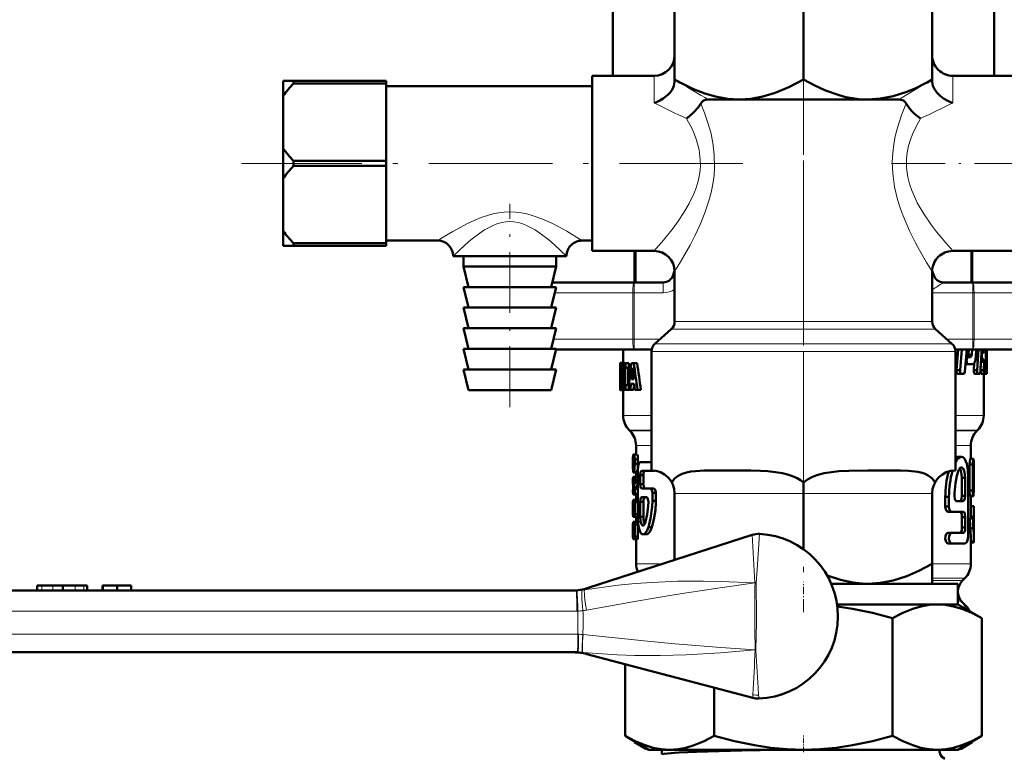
# Model space of a CAD drawing. Extents: x -1351 to 1763, y -1300 to 612.
# Tile 7 of 79: x -781 to -686, y -113 to -42. Entities that reach past the tile are written whole.
import ezdxf

# ---------------------------------------------------------------- set-up
doc = ezdxf.new("R2010")
doc.units = 0
doc.linetypes.add('DASHDOT', pattern=[18.5, 12, -3, 0.5, -3])

msp = doc.modelspace()

# ---------------------------------------------------------------- linework, layer by layer
at = {"color": 7, "linetype": 'DASHDOT', "lineweight": 18}
for p, q in [((-705.132, -86.205), (-705.132, 471.765)), ((-705.132, -43.141), (-705.132, -99.522)), ((-711.001, -55.973), (-759.69, -55.973))]:
    msp.add_line(p, q, dxfattribs=at)
at = {"color": 7, "lineweight": 50}
for p, q in [((-723.632, -47.473), (-723.632, -40.126)), ((-717.632, -39.707), (-717.632, -47.844)), ((-705.132, -39.707), (-705.132, -47.839)), ((-692.632, -39.707), (-692.632, -47.844)), ((-686.632, -47.473), (-686.632, -40.126)), ((-725.632, -47.473), (-725.632, -64.473)), ((-725.632, -47.473), (-719.632, -47.473)), ((-690.632, -47.473), (-684.632, -47.473)), ((-755.632, -47.973), (-755.632, -49.428)), ((-755.632, -47.973), (-754.632, -47.973)), ((-754.632, -47.973), (-754.632, -48.217)), ((-745.632, -47.973), (-754.632, -47.973)), ((-745.632, -48.217), (-754.632, -48.217)), ((-745.632, -47.973), (-745.632, -48.217)), ((-745.632, -55.729), (-745.632, -48.217)), ((-725.632, -48.473), (-745.632, -48.473)), ((-717.632, -47.844), (-717.632, -48.074)), ((-692.632, -47.844), (-692.632, -48.074)), ((-755.632, -54.518), (-755.632, -49.428)), ((-711.382, -49.773), (-714.392, -49.773)), ((-699.139, -49.773), (-711.382, -49.773)), ((-698.882, -49.773), (-699.139, -49.773)), ((-699.137, -49.77), (-698.882, -49.773)), ((-695.871, -49.773), (-698.882, -49.773)), ((-755.632, -54.518), (-755.632, -57.428)), ((-754.632, -55.729), (-754.632, -56.217)), ((-745.632, -55.729), (-754.632, -55.729)), ((-745.632, -56.217), (-754.632, -56.217)), ((-745.632, -55.729), (-745.632, -56.217)), ((-745.632, -63.729), (-745.632, -56.217)), ((-755.632, -62.518), (-755.632, -57.428)), ((-755.632, -62.518), (-755.632, -63.973)), ((-755.632, -63.973), (-754.632, -63.973)), ((-754.632, -63.729), (-754.632, -63.973)), ((-745.632, -63.729), (-754.632, -63.729)), ((-745.632, -63.973), (-754.632, -63.973)), ((-740.632, -63.473), (-745.632, -63.473)), ((-745.632, -63.729), (-745.632, -63.973)), ((-725.632, -63.473), (-726.632, -63.473)), ((-733.632, -64.973), (-739.132, -64.973)), ((-738.132, -64.973), (-738.132, -65.973)), ((-728.132, -64.973), (-733.632, -64.973)), ((-729.132, -64.973), (-729.132, -65.973)), ((-725.632, -64.473), (-719.632, -64.473)), ((-721.527, -67.523), (-721.527, -64.473)), ((-690.632, -64.473), (-684.632, -64.473)), ((-688.736, -67.523), (-688.736, -64.473)), ((-729.132, -65.973), (-738.132, -65.973)), ((-737.632, -67.973), (-738.132, -65.973)), ((-729.632, -67.973), (-729.132, -65.973)), ((-717.632, -71.324), (-717.632, -66.473)), ((-692.632, -71.324), (-692.632, -66.473)), ((-729.519, -67.523), (-721.565, -67.523)), ((-718.733, -67.523), (-721.565, -67.523)), ((-688.698, -67.523), (-691.53, -67.523)), ((-674.632, -67.523), (-688.698, -67.523)), ((-729.132, -67.973), (-738.132, -67.973)), ((-737.632, -69.973), (-738.132, -67.973)), ((-729.632, -69.973), (-729.132, -67.973)), ((-729.132, -69.973), (-738.132, -69.973)), ((-737.632, -71.973), (-738.132, -69.973)), ((-729.632, -71.973), (-729.132, -69.973)), ((-729.132, -71.973), (-738.132, -71.973)), ((-737.632, -73.973), (-738.132, -71.973)), ((-729.632, -73.973), (-729.132, -71.973)), ((-717.967, -72.072), (-719.546, -73.475)), ((-692.296, -72.072), (-690.717, -73.475)), ((-729.132, -73.973), (-738.132, -73.973)), ((-737.632, -75.973), (-738.132, -73.973)), ((-729.632, -75.973), (-729.132, -73.973)), ((-729.144, -74.023), (-721.565, -74.023)), ((-722.632, -74.023), (-722.632, -75.321)), ((-719.862, -74.023), (-721.565, -74.023)), ((-719.882, -85.773), (-719.882, -74.222)), ((-688.698, -74.023), (-690.402, -74.023)), ((-690.382, -85.773), (-690.382, -74.222)), ((-690.095, -74.023), (-690.275, -76.052)), ((-689.747, -74.023), (-689.923, -76.052)), ((-689.466, -76.174), (-689.284, -74.023)), ((-689.08, -74.023), (-689.122, -74.543)), ((-689.122, -74.543), (-688.795, -74.543)), ((-688.754, -74.023), (-688.795, -74.543)), ((-674.632, -74.023), (-688.698, -74.023)), ((-688.405, -74.773), (-688.352, -74.023)), ((-688.147, -74.023), (-688.281, -76.052)), ((-687.857, -74.527), (-687.802, -74.527)), ((-687.846, -74.314), (-687.744, -74.314)), ((-687.842, -74.247), (-687.565, -74.247)), ((-687.834, -74.082), (-687.548, -74.082)), ((-687.802, -74.527), (-687.809, -74.667)), ((-687.744, -74.314), (-687.596, -74.314)), ((-687.546, -74.023), (-687.548, -74.082)), ((-687.427, -74.603), (-687.411, -74.428)), ((-687.399, -74.137), (-687.396, -74.023)), ((-687.332, -74.023), (-687.332, -76.262)), ((-722.927, -75.346), (-722.931, -75.42)), ((-722.931, -75.42), (-722.931, -75.958)), ((-722.931, -75.42), (-722.884, -75.42)), ((-722.927, -75.346), (-722.864, -75.346)), ((-722.916, -75.321), (-722.836, -75.321)), ((-722.837, -75.321), (-722.535, -75.321)), ((-722.798, -75.346), (-722.496, -75.346)), ((-722.762, -75.42), (-722.762, -75.958)), ((-722.762, -75.42), (-722.602, -75.42)), ((-722.602, -75.369), (-722.389, -75.369)), ((-722.602, -75.815), (-722.602, -75.369)), ((-722.496, -75.346), (-722.481, -75.369)), ((-722.389, -75.369), (-722.079, -75.369)), ((-722.389, -75.369), (-722.389, -75.815)), ((-722.079, -75.369), (-722.079, -75.815)), ((-721.834, -75.369), (-721.593, -75.369)), ((-721.268, -75.369), (-721.593, -75.369)), ((-689.406, -75.464), (-689.187, -75.464)), ((-689.377, -75.13), (-689.286, -75.13)), ((-689.365, -74.99), (-689.274, -74.99)), ((-689.347, -74.775), (-689.176, -74.775)), ((-689.274, -74.99), (-689.286, -75.13)), ((-689.161, -74.708), (-689.229, -74.775)), ((-689.187, -75.464), (-688.697, -75.464)), ((-689.176, -74.775), (-688.9, -74.775)), ((-689.161, -74.708), (-688.833, -74.708)), ((-688.833, -74.708), (-688.9, -74.775)), ((-688.549, -75.345), (-688.598, -76.052)), ((-687.895, -75.233), (-687.928, -76.052)), ((-687.895, -75.216), (-687.895, -75.233)), ((-687.895, -75.233), (-687.591, -75.233)), ((-687.887, -75.07), (-687.596, -75.07)), ((-687.883, -75.003), (-687.751, -75.003)), ((-687.865, -74.667), (-687.809, -74.667)), ((-687.751, -75.003), (-687.624, -75.003)), ((-687.624, -75.003), (-687.596, -75.07)), ((-687.591, -75.233), (-687.624, -76.052)), ((-687.446, -76.174), (-687.421, -75.175)), ((-687.421, -74.884), (-687.429, -74.724)), ((-729.132, -75.973), (-738.132, -75.973)), ((-737.632, -77.973), (-738.132, -75.973)), ((-729.632, -77.973), (-729.132, -75.973)), ((-722.931, -75.958), (-722.91, -75.958)), ((-722.92, -76.435), (-722.928, -76.573)), ((-722.911, -76.344), (-722.92, -76.435)), ((-722.92, -76.435), (-722.907, -76.435)), ((-722.909, -76.32), (-722.911, -76.344)), ((-722.87, -75.933), (-722.873, -76.04)), ((-722.873, -76.04), (-722.87, -76.157)), ((-722.873, -76.04), (-722.572, -76.04)), ((-722.863, -75.852), (-722.87, -75.933)), ((-722.87, -75.933), (-722.767, -75.933)), ((-722.87, -76.157), (-722.862, -76.254)), ((-722.87, -76.157), (-722.569, -76.157)), ((-722.863, -75.852), (-722.789, -75.852)), ((-722.862, -76.254), (-722.848, -76.344)), ((-722.862, -76.254), (-722.561, -76.254)), ((-722.851, -75.799), (-722.812, -75.799)), ((-722.848, -76.344), (-722.828, -76.435)), ((-722.848, -76.344), (-722.561, -76.344)), ((-722.828, -76.435), (-722.797, -76.573)), ((-722.828, -76.435), (-722.561, -76.435)), ((-722.78, -75.88), (-722.8, -75.823)), ((-722.762, -75.958), (-722.78, -75.88)), ((-722.762, -75.958), (-722.561, -75.958)), ((-722.602, -75.815), (-722.561, -75.815)), ((-722.57, -75.958), (-722.572, -76.04)), ((-722.572, -76.04), (-722.569, -76.157)), ((-722.569, -76.157), (-722.561, -76.254)), ((-722.561, -77.5), (-722.561, -75.815)), ((-722.439, -75.815), (-722.439, -77.5)), ((-722.439, -75.815), (-722.389, -75.815)), ((-722.389, -75.815), (-722.079, -75.815)), ((-722.13, -75.815), (-722.13, -77.5)), ((-721.836, -76.929), (-721.74, -76.054)), ((-721.74, -76.054), (-721.705, -76.054)), ((-721.724, -75.829), (-721.719, -75.829)), ((-721.704, -76.061), (-721.605, -76.929)), ((-690.275, -76.052), (-689.923, -76.052)), ((-690.171, -76.387), (-689.821, -76.387)), ((-689.821, -76.387), (-689.567, -76.387)), ((-688.598, -76.052), (-688.281, -76.052)), ((-688.518, -76.387), (-688.202, -76.387)), ((-688.202, -76.387), (-688.017, -76.387)), ((-687.928, -76.052), (-687.623, -76.052)), ((-687.881, -76.387), (-687.577, -76.387)), ((-687.632, -76.387), (-687.632, -80.445)), ((-687.577, -76.387), (-687.478, -76.387)), ((-687.478, -76.387), (-687.355, -76.387)), ((-687.442, -76.052), (-687.371, -76.052)), ((-687.355, -76.387), (-687.333, -76.387)), ((-687.333, -76.387), (-687.332, -76.262)), ((-722.931, -76.738), (-722.932, -76.948)), ((-722.932, -76.948), (-722.932, -77.223)), ((-722.932, -76.948), (-722.852, -76.948)), ((-722.932, -77.223), (-722.931, -77.586)), ((-722.932, -77.223), (-722.822, -77.223)), ((-722.927, -76.573), (-722.931, -76.738)), ((-722.931, -76.738), (-722.888, -76.738)), ((-722.927, -76.573), (-722.902, -76.573)), ((-722.91, -77.85), (-722.91, -77.274)), ((-722.91, -77.274), (-722.822, -77.274)), ((-722.855, -76.933), (-722.874, -76.837)), ((-722.838, -77.03), (-722.855, -76.933)), ((-722.826, -77.14), (-722.839, -77.03)), ((-722.833, -77.461), (-722.824, -77.379)), ((-722.825, -77.379), (-722.822, -77.275)), ((-722.797, -76.573), (-722.561, -76.573)), ((-722.771, -76.738), (-722.561, -76.738)), ((-722.753, -76.948), (-722.561, -76.948)), ((-722.747, -77.223), (-722.561, -77.223)), ((-721.877, -77.375), (-721.935, -77.947)), ((-721.877, -77.375), (-721.555, -77.375)), ((-721.836, -76.929), (-721.605, -76.929)), ((-721.557, -77.375), (-721.617, -77.947)), ((-721.487, -77.947), (-721.555, -77.375)), ((-729.632, -77.973), (-737.632, -77.973)), ((-722.931, -77.586), (-722.929, -77.824)), ((-722.931, -77.586), (-722.91, -77.586)), ((-722.929, -77.824), (-722.911, -77.824)), ((-722.921, -77.955), (-722.904, -77.994)), ((-722.921, -77.955), (-722.893, -77.955)), ((-722.904, -77.994), (-722.632, -77.994)), ((-722.891, -77.47), (-722.835, -77.47)), ((-722.861, -77.994), (-722.56, -77.994)), ((-722.824, -77.955), (-722.522, -77.955)), ((-722.786, -77.824), (-722.602, -77.824)), ((-722.758, -77.586), (-722.602, -77.586)), ((-722.632, -77.994), (-722.632, -80.445)), ((-722.602, -77.5), (-722.561, -77.5)), ((-722.602, -77.947), (-722.602, -77.5)), ((-722.602, -77.947), (-722.389, -77.947)), ((-722.517, -77.947), (-722.52, -77.955)), ((-722.439, -77.5), (-722.389, -77.5)), ((-722.389, -77.5), (-722.079, -77.5)), ((-722.389, -77.5), (-722.389, -77.947)), ((-722.389, -77.947), (-722.125, -77.947)), ((-722.125, -77.947), (-721.935, -77.947)), ((-722.079, -77.5), (-722.079, -77.511)), ((-721.617, -77.947), (-721.935, -77.947)), ((-721.487, -77.947), (-721.237, -77.947)), ((-720.905, -77.947), (-721.237, -77.947)), ((-721.967, -81.937), (-722.046, -81.859)), ((-688.296, -81.937), (-688.217, -81.859)), ((-721.382, -83.352), (-721.382, -84.237)), ((-688.882, -83.352), (-688.882, -84.658)), ((-721.674, -84.298), (-721.68, -84.543)), ((-721.68, -84.543), (-721.68, -85.474)), ((-721.677, -85.119), (-721.677, -84.727)), ((-721.659, -84.237), (-721.561, -84.237)), ((-721.658, -85.021), (-721.562, -85.021)), ((-721.644, -84.727), (-721.588, -84.727)), ((-721.561, -84.237), (-721.259, -84.237)), ((-721.5, -84.727), (-721.5, -85.119)), ((-721.5, -84.727), (-721.197, -84.727)), ((-721.197, -84.727), (-721.197, -85.119)), ((-720.978, -84.961), (-719.992, -84.961)), ((-719.992, -84.961), (-719.882, -84.961)), ((-719.992, -84.961), (-719.882, -85.037)), ((-690.112, -84.449), (-689.788, -84.449)), ((-688.942, -84.658), (-688.641, -84.658)), ((-721.665, -85.963), (-721.382, -85.963)), ((-721.641, -85.903), (-721.592, -85.903)), ((-721.627, -85.413), (-721.61, -85.413)), ((-721.592, -85.903), (-721.291, -85.903)), ((-721.5, -85.119), (-721.197, -85.119)), ((-721.382, -85.903), (-721.382, -86.392)), ((-721.205, -90.262), (-721.205, -85.816)), ((-720.847, -85.816), (-719.992, -85.816)), ((-719.992, -85.816), (-719.657, -85.816)), ((-719.872, -85.773), (-719.882, -85.773)), ((-712.031, -85.773), (-712.972, -85.773)), ((-698.06, -85.773), (-698.232, -85.773)), ((-697.291, -85.773), (-698.06, -85.773)), ((-690.382, -85.773), (-690.392, -85.773)), ((-688.995, -85.203), (-688.995, -87.733)), ((-688.995, -85.203), (-688.693, -85.203)), ((-688.693, -85.203), (-688.693, -87.733)), ((-688.582, -85.404), (-688.582, -86.633)), ((-721.68, -86.698), (-721.68, -86.809)), ((-721.68, -86.809), (-721.677, -87.015)), ((-721.669, -86.392), (-721.532, -86.392)), ((-721.669, -86.882), (-721.632, -86.882)), ((-721.629, -87.063), (-721.633, -86.882)), ((-721.532, -86.392), (-721.229, -86.392)), ((-721.515, -86.954), (-721.212, -86.954)), ((-721.5, -86.637), (-721.5, -86.748)), ((-721.5, -86.637), (-721.197, -86.637)), ((-721.5, -86.748), (-721.197, -86.748)), ((-721.229, -86.392), (-721.206, -86.471)), ((-721.206, -86.914), (-721.212, -86.954)), ((-720.978, -86.244), (-720.978, -87.099)), ((-720.978, -86.244), (-720.664, -86.244)), ((-720.664, -86.244), (-720.664, -87.099)), ((-705.132, -86.94), (-705.132, -88.013)), ((-689.757, -86.501), (-689.44, -86.501)), ((-689.757, -88.246), (-689.757, -86.501)), ((-689.44, -88.246), (-689.44, -86.501)), ((-689.132, -91.837), (-689.132, -86.501)), ((-688.605, -87.733), (-688.605, -86.112)), ((-721.677, -87.015), (-721.625, -87.015)), ((-721.677, -87.813), (-721.677, -87.808)), ((-721.669, -88.058), (-721.677, -87.813)), ((-721.593, -87.387), (-721.292, -87.387)), ((-721.588, -87.568), (-721.532, -87.568)), ((-721.532, -87.568), (-721.229, -87.568)), ((-721.229, -87.568), (-721.206, -87.647)), ((-720.978, -87.099), (-720.664, -87.099)), ((-720.847, -87.526), (-719.992, -87.526)), ((-719.992, -87.526), (-719.657, -87.526)), ((-719.461, -87.87), (-719.457, -87.954)), ((-688.995, -87.733), (-688.693, -87.733)), ((-721.677, -88.854), (-721.669, -88.609)), ((-721.677, -90.029), (-721.677, -88.854)), ((-721.674, -88.119), (-721.374, -88.119)), ((-721.669, -88.058), (-721.532, -88.058)), ((-721.669, -88.609), (-721.638, -88.609)), ((-721.638, -88.609), (-721.337, -88.609)), ((-721.382, -88.609), (-721.608, -88.609)), ((-721.561, -89.686), (-721.561, -88.854)), ((-721.532, -88.058), (-721.229, -88.058)), ((-721.229, -88.609), (-721.532, -88.609)), ((-721.5, -88.854), (-721.5, -90.029)), ((-721.5, -88.854), (-721.197, -88.854)), ((-721.382, -88.058), (-721.382, -88.609)), ((-721.206, -87.979), (-721.229, -88.058)), ((-720.969, -90.262), (-720.969, -88.809)), ((-720.969, -88.809), (-720.655, -88.809)), ((-720.84, -88.381), (-720.358, -88.381)), ((-720.655, -90.262), (-720.655, -88.809)), ((-719.797, -87.954), (-719.797, -88.723)), ((-719.797, -87.954), (-719.457, -87.954)), ((-719.797, -88.723), (-719.457, -88.723)), ((-719.457, -88.723), (-719.459, -88.896)), ((-719.457, -87.954), (-719.457, -88.723)), ((-717.632, -94.463), (-717.632, -88.013)), ((-705.132, -93.413), (-705.132, -88.013)), ((-692.632, -94.839), (-692.632, -88.013)), ((-691.359, -88.348), (-691.359, -89.272)), ((-691.359, -88.348), (-691.006, -88.348)), ((-691.006, -88.348), (-691.006, -89.272)), ((-690.251, -88.759), (-689.61, -88.759)), ((-689.757, -88.246), (-689.44, -88.246)), ((-688.942, -88.265), (-688.64, -88.265)), ((-688.882, -88.265), (-688.882, -89.248)), ((-721.677, -89.252), (-721.677, -89.264)), ((-721.659, -89.196), (-721.659, -90.029)), ((-721.659, -89.196), (-721.64, -89.196)), ((-721.653, -89.099), (-721.65, -89.099)), ((-721.638, -90.029), (-721.638, -89.294)), ((-721.597, -89.099), (-721.597, -89.686)), ((-721.597, -89.099), (-721.562, -89.099)), ((-721.597, -89.686), (-721.587, -89.784)), ((-721.597, -89.686), (-721.561, -89.686)), ((-721.588, -89.784), (-721.572, -89.784)), ((-721.572, -89.784), (-721.561, -89.686)), ((-691.359, -89.272), (-691.006, -89.272)), ((-691.089, -89.785), (-690.743, -89.785)), ((-690.743, -89.785), (-689.601, -89.785)), ((-688.884, -89.248), (-688.584, -89.248)), ((-688.584, -89.248), (-688.582, -89.248)), ((-688.582, -89.248), (-688.582, -90.275)), ((-721.674, -90.764), (-721.68, -91.009)), ((-721.677, -91.009), (-721.669, -90.764)), ((-721.369, -90.274), (-721.67, -90.274)), ((-721.669, -90.764), (-721.532, -90.764)), ((-721.659, -90.029), (-721.638, -90.029)), ((-721.649, -90.274), (-721.619, -90.274)), ((-721.619, -90.274), (-721.532, -90.274)), ((-721.532, -90.274), (-721.229, -90.274)), ((-721.532, -90.764), (-721.229, -90.764)), ((-721.5, -90.029), (-721.197, -90.029)), ((-721.382, -90.274), (-721.382, -90.764)), ((-721.206, -90.195), (-721.229, -90.274)), ((-720.969, -90.262), (-720.655, -90.262)), ((-689.745, -90.298), (-689.745, -91.324)), ((-689.745, -90.298), (-689.429, -90.298)), ((-689.429, -90.298), (-689.429, -91.324)), ((-688.941, -90.409), (-688.64, -90.409)), ((-688.884, -90.275), (-688.584, -90.275)), ((-688.882, -90.275), (-688.882, -90.409)), ((-688.62, -90.481), (-688.585, -90.481)), ((-688.582, -90.275), (-688.585, -90.481)), ((-688.585, -90.481), (-688.585, -90.953)), ((-688.582, -90.275), (-688.584, -90.275)), ((-721.68, -91.009), (-721.68, -92.185)), ((-721.677, -92.185), (-721.677, -91.009)), ((-721.659, -91.695), (-721.659, -91.499)), ((-721.659, -91.499), (-721.561, -91.499)), ((-721.659, -91.695), (-721.561, -91.695)), ((-721.644, -91.254), (-721.588, -91.254)), ((-721.561, -91.499), (-721.561, -91.695)), ((-721.5, -91.009), (-721.5, -92.185)), ((-721.5, -91.009), (-721.197, -91.009)), ((-721.197, -91.009), (-721.197, -92.185)), ((-720.178, -91.288), (-719.847, -91.288)), ((-719.804, -91.148), (-719.847, -91.288)), ((-689.745, -91.324), (-689.429, -91.324)), ((-688.964, -91.371), (-688.663, -91.371)), ((-688.582, -91.145), (-688.582, -92.337)), ((-710.104, -92.027), (-726.031, -97.18)), ((-721.68, -92.185), (-721.674, -92.429)), ((-721.669, -92.429), (-721.677, -92.185)), ((-721.669, -92.429), (-721.532, -92.429)), ((-721.644, -91.94), (-721.588, -91.94)), ((-721.532, -92.429), (-721.229, -92.429)), ((-721.5, -92.185), (-721.197, -92.185)), ((-721.382, -92.429), (-721.382, -94.823)), ((-720.385, -91.972), (-720.704, -91.972)), ((-691.089, -91.837), (-690.743, -91.837)), ((-690.743, -91.837), (-689.601, -91.837)), ((-688.882, -92.337), (-688.882, -94.823)), ((-688.882, -92.683), (-688.592, -92.683)), ((-691.089, -92.863), (-690.743, -92.863)), ((-690.743, -92.863), (-689.429, -92.863)), ((-688.882, -92.753), (-688.603, -92.753)), ((-692.632, -94.839), (-692.632, -96.773)), ((-689.692, -96.463), (-689.467, -96.238)), ((-782.533, -97.423), (-727.193, -97.423)), ((-779.533, -96.923), (-779.069, -96.923)), ((-779.533, -96.923), (-779.533, -97.423)), ((-779.069, -96.923), (-778.004, -96.923)), ((-778.004, -96.923), (-777.033, -96.923)), ((-777.033, -96.923), (-776.544, -96.923)), ((-777.033, -96.923), (-777.033, -97.423)), ((-776.544, -96.923), (-775.831, -96.923)), ((-775.831, -96.923), (-774.974, -96.923)), ((-774.974, -96.923), (-774.65, -96.923)), ((-774.65, -96.923), (-774.65, -97.423)), ((-774.65, -96.923), (-774.65, -97.423)), ((-773.173, -96.923), (-773.146, -96.923)), ((-773.173, -96.923), (-773.173, -97.423)), ((-773.146, -96.923), (-771.767, -96.923)), ((-773.146, -96.923), (-773.146, -97.423)), ((-771.767, -96.923), (-770.388, -96.923)), ((-771.767, -96.923), (-771.767, -97.423)), ((-770.388, -96.923), (-770.388, -97.423)), ((-690.132, -96.773), (-702.428, -96.773)), ((-699.139, -96.773), (-702.428, -96.773)), ((-698.882, -96.773), (-699.139, -96.773)), ((-699.137, -96.77), (-698.882, -96.773)), ((-690.132, -96.773), (-690.132, -98.773)), ((-692.141, -98.773), (-701.865, -98.773)), ((-690.132, -98.773), (-692.141, -98.773)), ((-690.132, -98.773), (-687.811, -100.113)), ((-689.692, -98.584), (-689.322, -98.955)), ((-696.471, -100.113), (-696.471, -111.533)), ((-687.811, -111.533), (-687.811, -100.113)), ((-727.079, -103.423), (-782.533, -103.423)), ((-727.008, -103.423), (-727.079, -103.423)), ((-710.052, -107.852), (-726.153, -103.59)), ((-722.452, -104.569), (-722.452, -111.533)), ((-713.792, -106.862), (-713.792, -111.533)), ((-722.452, -111.533), (-720.132, -112.873)), ((-687.811, -111.533), (-690.132, -112.873)), ((-721.527, -112.141), (-721.527, -112.067)), ((-721.527, -112.141), (-721.375, -112.218)), ((-720.432, -112.773), (-721.527, -112.141)), ((-720.432, -112.773), (-720.305, -112.773)), ((-689.958, -112.773), (-689.832, -112.773)), ((-689.832, -112.773), (-688.736, -112.141)), ((-688.888, -112.218), (-688.736, -112.141)), ((-688.736, -112.141), (-688.736, -112.067)), ((-718.122, -112.873), (-720.132, -112.873)), ((-718.891, -113.319), (-718.891, -112.873)), ((-705.132, -112.873), (-718.122, -112.873)), ((-692.141, -112.873), (-705.132, -112.873)), ((-690.132, -112.873), (-692.141, -112.873))]:
    msp.add_line(p, q, dxfattribs=at)
at = {"color": 7, "lineweight": 18}
for p, q in [((-719.632, -47.473), (-719.632, -50.11)), ((-690.632, -50.11), (-690.632, -47.473)), ((-721.375, -64.473), (-721.375, -67.523)), ((-688.888, -67.523), (-688.888, -64.473)), ((-717.779, -66.821), (-717.632, -66.867)), ((-692.485, -66.821), (-692.632, -67.248)), ((-721.565, -67.523), (-721.565, -68.523)), ((-718.733, -67.523), (-718.733, -68.523)), ((-688.698, -67.523), (-688.698, -68.523)), ((-729.269, -68.523), (-721.697, -68.523)), ((-721.697, -68.523), (-721.565, -68.523)), ((-721.697, -68.523), (-721.697, -73.023)), ((-718.733, -68.523), (-721.565, -68.523)), ((-721.565, -68.523), (-721.565, -73.023)), ((-688.698, -68.523), (-692.632, -68.523)), ((-688.698, -68.523), (-688.566, -68.523)), ((-688.698, -68.523), (-688.698, -73.023)), ((-674.499, -68.523), (-688.566, -68.523)), ((-688.566, -68.523), (-688.566, -73.023)), ((-699.139, -71.324), (-717.632, -71.324)), ((-692.632, -71.324), (-699.139, -71.324)), ((-698.978, -72.072), (-717.967, -72.072)), ((-692.296, -72.072), (-698.978, -72.072)), ((-729.394, -73.023), (-721.697, -73.023)), ((-721.697, -73.023), (-721.565, -73.023)), ((-721.565, -74.023), (-721.565, -73.023)), ((-719.038, -73.023), (-721.565, -73.023)), ((-719.546, -73.475), (-698.221, -73.475)), ((-690.717, -73.475), (-698.221, -73.475)), ((-688.698, -73.023), (-691.225, -73.023)), ((-688.698, -73.023), (-688.566, -73.023)), ((-688.698, -74.023), (-688.698, -73.023)), ((-674.499, -73.023), (-688.566, -73.023)), ((-719.882, -74.222), (-698.06, -74.222)), ((-690.382, -74.222), (-698.06, -74.222)), ((-722.632, -80.445), (-719.882, -80.445)), ((-690.382, -80.445), (-687.632, -80.445)), ((-722.046, -81.859), (-719.882, -81.859)), ((-721.967, -81.937), (-719.882, -81.937)), ((-690.382, -81.859), (-688.217, -81.859)), ((-690.382, -81.937), (-688.296, -81.937)), ((-721.382, -83.352), (-719.881, -83.352)), ((-690.382, -83.352), (-688.882, -83.352)), ((-717.632, -88.013), (-705.132, -88.013)), ((-705.132, -88.013), (-692.632, -88.013)), ((-709.834, -96.666), (-710.104, -92.027)), ((-718.746, -94.823), (-721.382, -94.823)), ((-692.632, -94.823), (-688.882, -94.823)), ((-689.467, -96.238), (-692.632, -96.238)), ((-692.632, -96.463), (-689.692, -96.463)), ((-779.069, -96.923), (-779.069, -97.423)), ((-778.004, -96.923), (-778.004, -97.423)), ((-775.831, -96.923), (-775.831, -97.423)), ((-774.974, -96.923), (-774.974, -97.423)), ((-774.65, -96.923), (-774.65, -97.423)), ((-727.193, -97.423), (-727.121, -97.423)), ((-709.834, -96.666), (-709.834, -96.675)), ((-709.834, -96.666), (-709.736, -96.671)), ((-709.736, -96.672), (-709.834, -96.675)), ((-709.736, -96.671), (-709.721, -96.672)), ((-709.721, -96.672), (-709.736, -96.672)), ((-709.721, -96.672), (-709.69, -99.923)), ((-689.73, -98.584), (-689.692, -98.584)), ((-727.132, -99.423), (-782.472, -99.423)), ((-727.032, -99.422), (-727.132, -99.422)), ((-709.69, -99.923), (-709.692, -100.539)), ((-709.692, -100.539), (-709.751, -103.175)), ((-782.479, -101.673), (-727.026, -101.673)), ((-727.026, -101.673), (-726.973, -101.674)), ((-726.539, -101.703), (-726.521, -101.705)), ((-709.808, -103.177), (-709.808, -103.181)), ((-709.808, -103.177), (-709.751, -103.178)), ((-709.751, -103.178), (-709.808, -103.181)), ((-709.75, -103.175), (-709.75, -103.178)), ((-726.571, -103.441), (-726.557, -103.443)), ((-726.557, -103.443), (-726.571, -103.441)), ((-710.036, -107.533), (-710.036, -107.53)), ((-721.375, -112.155), (-721.375, -112.218)), ((-688.888, -112.218), (-688.888, -112.155))]:
    msp.add_line(p, q, dxfattribs=at)
at = {"color": 7, "linetype": 'DASHDOT', "lineweight": 18, "ltscale": 0.435004}
msp.add_line((-696.582, -55.973), (-679.182, -55.973), dxfattribs=at)
at = {"color": 7, "linetype": 'DASHDOT', "lineweight": 18, "ltscale": 0.493178}
msp.add_line((-733.632, -79.617), (-733.632, -59.89), dxfattribs=at)
at = {"color": 7, "linetype": 'DASHDOT', "lineweight": 18, "ltscale": 0.06}
msp.add_line((-705.132, -98.973), (-705.132, -96.573), dxfattribs=at)
at = {"color": 7, "linetype": 'DASHDOT', "lineweight": 18, "ltscale": 0.043374}
msp.add_line((-705.132, -113.124), (-705.132, -111.389), dxfattribs=at)
at = {"color": 7, "lineweight": 50}
for points in [[(-717.632, -48.074), (-717.701, -48.464), (-717.875, -48.823), (-718.079, -49.102), (-718.299, -49.332), (-718.738, -49.679), (-719.071, -49.875), (-719.411, -50.03), (-719.632, -50.11)], [(-716.981, -48.2), (-715.81, -48.768), (-714.716, -49.194), (-713.679, -49.495), (-712.518, -49.704), (-711.382, -49.773)], [(-711.382, -49.773), (-710.245, -49.704), (-709.084, -49.495), (-707.861, -49.129), (-706.557, -48.588), (-705.132, -47.839)], [(-699.137, -49.77), (-699.752, -49.733), (-700.373, -49.655), (-701.005, -49.535), (-701.652, -49.37), (-703.002, -48.898), (-704.029, -48.432), (-705.132, -47.839)], [(-698.882, -49.773), (-697.664, -49.694), (-696.416, -49.453), (-695.105, -49.034), (-694.22, -48.663), (-693.282, -48.2)], [(-692.632, -48.074), (-692.562, -48.464), (-692.455, -48.708), (-692.179, -49.108), (-691.856, -49.429), (-691.521, -49.681), (-691.186, -49.878), (-690.846, -50.033), (-690.632, -50.11)], [(-716.483, -51.625), (-716.191, -51.407), (-715.759, -51.015), (-715.352, -50.545), (-715.101, -50.164)], [(-714.392, -49.773), (-714.594, -49.792), (-714.84, -49.886), (-714.999, -50.019), (-715.101, -50.164)], [(-695.871, -49.773), (-695.669, -49.792), (-695.423, -49.886), (-695.265, -50.019), (-695.162, -50.164)], [(-693.78, -51.625), (-694.36, -51.156), (-694.642, -50.869), (-694.911, -50.545), (-695.162, -50.164)], [(-687.744, -74.314), (-687.781, -74.373), (-687.802, -74.527)], [(-687.565, -74.247), (-687.577, -74.289), (-687.584, -74.304), (-687.597, -74.314)], [(-722.872, -75.366), (-722.856, -75.334), (-722.836, -75.321)], [(-689.286, -75.13), (-689.278, -75.307), (-689.257, -75.387), (-689.229, -75.439), (-689.187, -75.464)], [(-689.176, -74.775), (-689.241, -74.841), (-689.274, -74.99)], [(-687.809, -74.667), (-687.79, -74.935), (-687.773, -74.982), (-687.751, -75.003)], [(-690.275, -76.052), (-690.268, -76.225), (-690.232, -76.338), (-690.211, -76.367), (-690.171, -76.387)], [(-689.923, -76.052), (-689.916, -76.226), (-689.881, -76.338), (-689.86, -76.367), (-689.821, -76.387)], [(-689.567, -76.387), (-689.499, -76.319), (-689.466, -76.174)], [(-688.598, -76.052), (-688.596, -76.194), (-688.559, -76.348), (-688.544, -76.372), (-688.518, -76.387)], [(-688.281, -76.052), (-688.279, -76.194), (-688.243, -76.347), (-688.228, -76.371), (-688.202, -76.387)], [(-688.017, -76.387), (-687.972, -76.327), (-687.948, -76.174)], [(-687.928, -76.052), (-687.911, -76.327), (-687.881, -76.387)], [(-687.623, -76.052), (-687.624, -76.15), (-687.6, -76.35), (-687.588, -76.379), (-687.577, -76.387)], [(-687.478, -76.387), (-687.447, -76.213), (-687.445, -76.174)], [(-687.371, -76.052), (-687.363, -76.352), (-687.359, -76.377), (-687.355, -76.387)], [(-722.891, -77.47), (-722.879, -77.516), (-722.863, -77.536)], [(-721.677, -84.727), (-721.671, -84.328), (-721.658, -84.237)], [(-721.658, -85.021), (-721.652, -84.76), (-721.647, -84.732), (-721.645, -84.728), (-721.644, -84.727)], [(-721.627, -85.413), (-721.63, -85.411), (-721.634, -85.403), (-721.646, -85.338), (-721.658, -85.021)], [(-721.562, -85.021), (-721.59, -85.36), (-721.61, -85.413)], [(-721.588, -84.727), (-721.583, -84.732), (-721.576, -84.755), (-721.566, -84.841), (-721.562, -85.021)], [(-721.561, -84.237), (-721.523, -84.356), (-721.5, -84.727)], [(-721.259, -84.237), (-721.221, -84.348), (-721.197, -84.727)], [(-721.205, -85.816), (-721.165, -85.311), (-721.08, -85.042), (-721.041, -84.99), (-720.978, -84.961)], [(-689.788, -84.449), (-689.914, -84.475), (-690.088, -84.586), (-690.211, -84.72), (-690.382, -85.015)], [(-689.132, -86.501), (-689.169, -85.742), (-689.273, -85.143), (-689.451, -84.686), (-689.547, -84.562), (-689.662, -84.478), (-689.788, -84.449)], [(-688.942, -84.658), (-688.943, -84.658), (-688.947, -84.662), (-688.951, -84.668), (-688.958, -84.689), (-688.984, -84.891), (-688.995, -85.203)], [(-688.641, -84.658), (-688.643, -84.659), (-688.645, -84.66), (-688.648, -84.666), (-688.654, -84.679), (-688.664, -84.725), (-688.693, -85.203)], [(-688.62, -84.729), (-688.629, -84.679), (-688.634, -84.664), (-688.637, -84.66), (-688.638, -84.659), (-688.641, -84.658)], [(-721.68, -85.474), (-721.675, -85.874), (-721.665, -85.963)], [(-721.641, -85.903), (-721.654, -85.875), (-721.669, -85.702), (-721.677, -85.119)], [(-721.5, -85.119), (-721.519, -85.573), (-721.568, -85.866), (-721.592, -85.903)], [(-721.197, -85.119), (-721.208, -85.468), (-721.253, -85.82), (-721.268, -85.873), (-721.291, -85.903)], [(-720.847, -85.816), (-720.939, -85.938), (-720.978, -86.244)], [(-720.53, -85.816), (-720.616, -85.912), (-720.649, -86.043), (-720.664, -86.244)], [(-719.882, -85.74), (-719.931, -85.794), (-719.992, -85.816)], [(-717.632, -86.565), (-717.292, -86.289), (-716.91, -86.098), (-716.497, -85.969), (-716.059, -85.884), (-715.6, -85.831), (-714.766, -85.787), (-712.972, -85.773)], [(-712.031, -85.773), (-710.227, -85.783), (-709.3, -85.81), (-708.584, -85.854), (-707.866, -85.929), (-707.148, -86.049), (-706.671, -86.165), (-706.203, -86.318), (-705.752, -86.517), (-705.428, -86.708), (-705.132, -86.94)], [(-705.132, -86.94), (-704.737, -86.645), (-704.3, -86.416), (-703.839, -86.24), (-703.127, -86.052), (-702.405, -85.93), (-701.68, -85.854), (-700.734, -85.8), (-698.882, -85.774), (-698.232, -85.773)], [(-697.291, -85.773), (-695.695, -85.782), (-694.946, -85.811), (-694.042, -85.911), (-693.62, -86.008), (-693.321, -86.111), (-693.039, -86.249), (-692.664, -86.532), (-692.5, -86.719), (-692.358, -86.94)], [(-690.12, -85.886), (-690.239, -86.307), (-690.378, -86.998), (-690.473, -87.972), (-690.481, -88.231)], [(-689.794, -85.476), (-689.869, -85.494), (-689.94, -85.548), (-690.007, -85.633), (-690.12, -85.886)], [(-689.757, -86.501), (-689.776, -86.157), (-689.858, -85.772), (-689.96, -85.569)], [(-689.44, -86.501), (-689.456, -86.186), (-689.539, -85.774), (-689.662, -85.542), (-689.74, -85.486), (-689.794, -85.476)], [(-721.669, -86.882), (-721.676, -86.5), (-721.669, -86.392)], [(-721.532, -86.392), (-721.509, -86.465), (-721.499, -86.637)], [(-721.675, -87.63), (-721.678, -87.681), (-721.674, -88.119)], [(-721.593, -87.387), (-721.597, -87.518), (-721.593, -87.554), (-721.588, -87.568)], [(-721.532, -87.568), (-721.507, -87.661), (-721.504, -87.941), (-721.514, -88.016), (-721.532, -88.058)], [(-721.292, -87.387), (-721.295, -87.518), (-721.292, -87.554), (-721.286, -87.568)], [(-720.978, -87.099), (-720.953, -87.353), (-720.913, -87.469), (-720.847, -87.526)], [(-720.664, -87.099), (-720.64, -87.349), (-720.6, -87.465), (-720.535, -87.525)], [(-719.992, -87.526), (-719.856, -87.649), (-719.807, -87.817), (-719.797, -87.954)], [(-719.657, -87.526), (-719.555, -87.588), (-719.481, -87.754), (-719.461, -87.87)], [(-688.995, -87.733), (-688.969, -88.175), (-688.955, -88.242), (-688.949, -88.258), (-688.946, -88.262), (-688.943, -88.265), (-688.942, -88.265)], [(-688.693, -87.733), (-688.676, -88.109), (-688.657, -88.23), (-688.647, -88.259), (-688.644, -88.263), (-688.643, -88.264), (-688.64, -88.265)], [(-688.64, -88.265), (-688.639, -88.265), (-688.637, -88.264), (-688.635, -88.262), (-688.632, -88.254), (-688.618, -88.171), (-688.605, -87.733)], [(-721.638, -88.609), (-721.612, -88.735), (-721.596, -89.099)], [(-721.561, -88.854), (-721.553, -88.678), (-721.541, -88.621), (-721.537, -88.613), (-721.535, -88.61), (-721.533, -88.609), (-721.532, -88.609)], [(-721.532, -88.609), (-721.53, -88.609), (-721.529, -88.61), (-721.527, -88.613), (-721.523, -88.619), (-721.516, -88.641), (-721.5, -88.854)], [(-721.229, -88.609), (-721.228, -88.609), (-721.226, -88.61), (-721.223, -88.613), (-721.219, -88.623), (-721.206, -88.688)], [(-720.969, -88.809), (-720.945, -88.557), (-720.906, -88.439), (-720.84, -88.381)], [(-720.655, -88.809), (-720.641, -88.614), (-720.607, -88.476), (-720.582, -88.425), (-720.56, -88.398), (-720.524, -88.381)], [(-720.187, -88.821), (-720.202, -89.24), (-720.296, -90.055), (-720.456, -90.775)], [(-720.358, -88.381), (-720.299, -88.409), (-720.258, -88.465), (-720.195, -88.682), (-720.187, -88.821)], [(-719.797, -88.723), (-719.814, -89.287), (-719.963, -90.444), (-720.178, -91.288)], [(-690.481, -88.231), (-690.429, -88.569), (-690.354, -88.703), (-690.251, -88.759)], [(-689.93, -88.759), (-689.819, -88.642), (-689.776, -88.484), (-689.757, -88.246)], [(-689.61, -88.759), (-689.514, -88.673), (-689.459, -88.481), (-689.44, -88.246)], [(-721.638, -89.294), (-721.643, -89.135), (-721.647, -89.108), (-721.651, -89.099)], [(-719.459, -88.896), (-719.502, -89.614), (-719.644, -90.529), (-719.804, -91.148)], [(-691.359, -89.272), (-691.306, -89.573), (-691.242, -89.692), (-691.089, -89.785)], [(-691.006, -89.272), (-690.976, -89.506), (-690.894, -89.69), (-690.743, -89.785)], [(-689.921, -89.785), (-689.808, -89.899), (-689.765, -90.057), (-689.745, -90.298)], [(-689.601, -89.785), (-689.512, -89.855), (-689.461, -89.994), (-689.429, -90.298)], [(-688.884, -89.248), (-688.896, -89.452), (-688.892, -90.174), (-688.884, -90.275)], [(-688.584, -89.248), (-688.596, -89.452), (-688.592, -90.174), (-688.584, -90.275)], [(-721.67, -90.274), (-721.67, -90.273), (-721.671, -90.272), (-721.673, -90.255), (-721.677, -90.029)], [(-721.659, -90.029), (-721.665, -90.249), (-721.668, -90.271), (-721.669, -90.273), (-721.67, -90.274)], [(-721.619, -90.274), (-721.633, -90.202), (-721.638, -90.029)], [(-721.5, -90.029), (-721.51, -90.201), (-721.518, -90.247), (-721.533, -90.274)], [(-721.532, -90.764), (-721.509, -90.837), (-721.499, -91.009)], [(-721.229, -90.764), (-721.206, -90.837), (-721.197, -91.009)], [(-720.704, -91.972), (-720.807, -91.945), (-720.901, -91.863), (-720.983, -91.733), (-721.059, -91.537), (-721.16, -91.037), (-721.205, -90.262)], [(-720.701, -91.117), (-720.756, -91.101), (-720.79, -91.073), (-720.851, -90.98), (-720.934, -90.697), (-720.969, -90.262)], [(-720.456, -90.775), (-720.518, -90.943), (-720.619, -91.084), (-720.675, -91.114), (-720.701, -91.117)], [(-720.536, -90.978), (-720.586, -90.844), (-720.643, -90.519), (-720.655, -90.262)], [(-688.941, -90.409), (-688.943, -90.409), (-688.944, -90.41), (-688.947, -90.414), (-688.951, -90.423), (-688.959, -90.452), (-688.987, -90.726), (-688.964, -91.371)], [(-688.64, -90.409), (-688.641, -90.409), (-688.643, -90.41), (-688.645, -90.413), (-688.649, -90.421), (-688.667, -90.507), (-688.685, -91.129), (-688.663, -91.371)], [(-688.62, -90.477), (-688.629, -90.429), (-688.633, -90.415), (-688.636, -90.411), (-688.638, -90.41), (-688.64, -90.409)], [(-721.659, -91.499), (-721.655, -91.327), (-721.649, -91.266), (-721.644, -91.254)], [(-721.644, -91.94), (-721.647, -91.935), (-721.651, -91.913), (-721.659, -91.695)], [(-721.588, -91.254), (-721.583, -91.258), (-721.576, -91.281), (-721.561, -91.499)], [(-721.561, -91.695), (-721.572, -91.892), (-721.58, -91.927), (-721.588, -91.94)], [(-720.178, -91.288), (-720.305, -91.603), (-720.493, -91.87), (-720.554, -91.92), (-720.704, -91.972)], [(-719.847, -91.288), (-719.94, -91.526), (-720.043, -91.715), (-720.16, -91.861), (-720.272, -91.944), (-720.385, -91.972)], [(-689.745, -91.324), (-689.764, -91.556), (-689.807, -91.719), (-689.916, -91.836)], [(-689.429, -91.324), (-689.447, -91.559), (-689.5, -91.742), (-689.543, -91.808), (-689.601, -91.837)], [(-721.5, -92.185), (-721.51, -92.356), (-721.518, -92.402), (-721.533, -92.429)], [(-721.197, -92.185), (-721.206, -92.356), (-721.215, -92.403), (-721.229, -92.429)], [(-691.089, -91.837), (-691.189, -91.874), (-691.265, -91.963), (-691.34, -92.165), (-691.358, -92.394), (-691.287, -92.695), (-691.212, -92.805), (-691.089, -92.863)], [(-690.743, -91.837), (-690.862, -91.894), (-690.979, -92.127), (-691.001, -92.445), (-690.935, -92.697), (-690.861, -92.806), (-690.743, -92.863)], [(-689.429, -92.863), (-689.284, -92.748), (-689.208, -92.545), (-689.15, -92.203), (-689.132, -91.837)], [(-698.882, -96.773), (-697.664, -96.694), (-696.416, -96.453), (-695.105, -96.034), (-693.918, -95.522), (-692.632, -94.839)], [(-699.137, -96.77), (-700.323, -96.663), (-701.543, -96.401), (-702.827, -95.969)], [(-701.837, -98.98), (-700.37, -99.199), (-698.425, -99.599), (-696.471, -100.113)], [(-696.471, -100.113), (-695.494, -99.599), (-694.522, -99.199), (-693.725, -98.964), (-692.932, -98.821), (-692.141, -98.773)], [(-692.141, -98.773), (-691.351, -98.821), (-690.557, -98.964), (-689.76, -99.199), (-688.788, -99.599), (-687.811, -100.113)], [(-718.122, -112.873), (-718.913, -112.825), (-719.706, -112.682), (-720.503, -112.447), (-721.475, -112.047), (-722.452, -111.533)], [(-713.792, -111.533), (-714.769, -112.047), (-715.741, -112.447), (-716.538, -112.682), (-717.331, -112.825), (-718.122, -112.873)], [(-705.132, -112.873), (-706.713, -112.825), (-708.299, -112.682), (-709.893, -112.447), (-711.838, -112.047), (-713.792, -111.533)], [(-696.471, -111.533), (-698.425, -112.047), (-700.37, -112.447), (-701.964, -112.682), (-703.55, -112.825), (-705.132, -112.873)], [(-692.141, -112.873), (-692.932, -112.825), (-693.725, -112.682), (-694.522, -112.447), (-695.494, -112.047), (-696.471, -111.533)], [(-687.811, -111.533), (-688.788, -112.047), (-689.76, -112.447), (-690.557, -112.682), (-691.351, -112.825), (-692.141, -112.873)], [(-718.891, -113.319), (-718.891, -113.317), (-718.888, -113.312), (-718.883, -113.308), (-718.865, -113.299), (-718.657, -113.26), (-717.639, -113.181), (-717.207, -113.159)], [(-717.207, -113.159), (-715.52, -113.09), (-711.115, -112.96), (-707.566, -112.873)], [(-691.916, -113.012), (-691.87, -113.296), (-691.684, -113.575), (-691.438, -113.725), (-691.417, -113.731)]]:
    msp.add_lwpolyline(points, dxfattribs=at)
at = {"color": 7, "lineweight": 18}
for points in [[(-715.101, -50.164), (-714.732, -51.072), (-714.4, -52.025), (-714.129, -52.987), (-713.922, -53.982), (-713.781, -55.148), (-713.758, -56.33), (-713.813, -57.165), (-713.926, -57.989), (-714.093, -58.813), (-714.306, -59.614), (-714.699, -60.788), (-715.151, -61.897), (-715.635, -62.933), (-716.135, -63.904), (-717.052, -65.524), (-717.632, -66.473)], [(-692.632, -66.473), (-693.174, -65.585), (-693.862, -64.393), (-694.243, -63.688), (-694.824, -62.528), (-695.46, -61.058), (-695.747, -60.276), (-696.001, -59.464), (-696.292, -58.238), (-696.468, -56.967), (-696.51, -55.813), (-696.468, -54.975), (-696.368, -54.147), (-696.213, -53.323), (-696.012, -52.522), (-695.619, -51.309), (-695.162, -50.164)], [(-716.483, -51.625), (-715.947, -52.638), (-715.714, -53.171), (-715.511, -53.721), (-715.263, -54.657), (-715.141, -55.622), (-715.134, -56.152), (-715.17, -56.679), (-715.246, -57.202), (-715.361, -57.717), (-715.55, -58.34), (-715.783, -58.943), (-716.233, -59.877), (-716.744, -60.752), (-717.287, -61.567), (-717.784, -62.249), (-718.722, -63.423), (-719.632, -64.473)], [(-690.632, -64.473), (-691.315, -63.691), (-692.204, -62.605), (-692.695, -61.958), (-693.434, -60.886), (-694.077, -59.788), (-694.365, -59.202), (-694.621, -58.594), (-694.833, -57.965), (-694.994, -57.32), (-695.117, -56.405), (-695.118, -55.545), (-695.046, -54.909), (-694.916, -54.284), (-694.735, -53.672), (-694.512, -53.079), (-694.168, -52.334), (-693.78, -51.625)], [(-733.632, -60.687), (-734.186, -60.71), (-734.734, -60.776), (-735.27, -60.881), (-735.792, -61.019), (-736.429, -61.232), (-737.04, -61.477), (-737.811, -61.834), (-739.182, -62.577), (-739.769, -62.929), (-740.632, -63.473)], [(-733.632, -60.687), (-733.077, -60.71), (-732.529, -60.776), (-731.993, -60.881), (-731.471, -61.019), (-730.514, -61.356), (-729.621, -61.752), (-728.797, -62.174), (-728.103, -62.565), (-726.632, -63.473)], [(-733.632, -61.63), (-734.03, -61.653), (-734.423, -61.719), (-734.882, -61.85), (-735.324, -62.026), (-736.081, -62.432), (-736.552, -62.742), (-737.416, -63.403), (-737.965, -63.874), (-739.132, -64.973)], [(-733.632, -61.63), (-733.233, -61.653), (-732.84, -61.719), (-732.381, -61.85), (-731.938, -62.027), (-731.182, -62.433), (-730.71, -62.743), (-729.846, -63.404), (-729.297, -63.875), (-728.132, -64.973)], [(-709.391, -91.933), (-709.63, -95.401), (-709.721, -96.672)], [(-726.377, -97.359), (-723.108, -96.92), (-721.466, -96.755), (-719.817, -96.631), (-717.329, -96.523), (-714.835, -96.508), (-713.172, -96.541), (-709.834, -96.666)], [(-727.121, -97.423), (-727.12, -97.423), (-727.12, -97.424), (-727.118, -97.426), (-727.115, -97.432), (-727.11, -97.454), (-727.086, -97.705), (-727.04, -98.963), (-727.032, -99.422)], [(-709.834, -96.675), (-713.663, -97.216), (-717.506, -97.819), (-721.326, -98.462), (-726.2, -99.322)], [(-726.973, -101.674), (-726.983, -102.916), (-726.996, -103.319), (-727.003, -103.409), (-727.005, -103.419), (-727.006, -103.422), (-727.008, -103.423)], [(-726.521, -101.705), (-720.59, -102.316), (-717.626, -102.592), (-713.163, -102.955), (-709.808, -103.177)], [(-709.808, -103.181), (-713.169, -103.462), (-716.523, -103.668), (-719.028, -103.738), (-721.531, -103.722), (-723.2, -103.664), (-726.557, -103.443)], [(-709.751, -103.178), (-709.745, -103.258), (-709.52, -106.874), (-709.478, -107.584)]]:
    msp.add_lwpolyline(points, dxfattribs=at)
at = {"color": 7, "lineweight": 50}
for centre, radius, start, end in [((-719.632, -45.473), 2, 270, 360), ((-690.632, -45.473), 2, 179.99999, 270), ((-747.434, -55.191), 10.021, 135.90512, 144.8938), ((-704.397, -24.431), 26.894, 240.52083, 242.10083), ((-705.864, -24.437), 26.888, 297.90006, 299.48034), ((-747.434, -48.755), 10.021, 215.1062, 224.09488), ((-747.434, -63.191), 10.021, 135.90512, 144.8938), ((-747.434, -56.755), 10.021, 215.1062, 224.09488), ((-740.632, -64.973), 1.5, 0.00004, 89.99996), ((-726.632, -64.973), 1.5, 90, 180.00001), ((-719.632, -66.473), 2, 0, 90), ((-690.632, -66.473), 2, 90, 180.00001), ((-718.733, -66.523), 1, 270, 342.64774), ((-705.132, -70.773), 13.25, 160.65594, 162.64775), ((-705.132, -70.773), 13.25, 17.35226, 19.34438), ((-691.53, -66.523), 1, 197.35225, 270), ((-718.632, -71.324), 1, 311.63354, 360), ((-691.632, -71.324), 1, 179.99999, 228.36646), ((-718.882, -74.222), 1, 131.63354, 180.00001), ((-691.382, -74.222), 1, 0, 48.36646), ((-689.652, -74.506), 0.531, 337.59971, 355.95837), ((-689.325, -74.506), 0.532, 337.62032, 355.9573), ((-1121.739, -51.376), 434.499, 356.72823, 357.01223), ((-688.638, -74.052), 1.09, 349.71973, 358.43171), ((-693.778, -74.006), 6.381, 356.21443, 358.82619), ((-1015.058, -70.897), 327.727, 359.09867, 359.45344), ((-722.902, -75.341), 0.0248, 125.53101, 190.0323), ((-719.058, -75.823), 3.85, 175.24129, 178.80117), ((-722.208, -75.545), 0.687, 164.8283, 176.50879), ((-722.843, -75.374), 0.0529, 31.76511, 83.56662), ((-723.035, -75.507), 0.287, 17.53791, 34.22599), ((-722.541, -75.374), 0.053, 31.75912, 83.56153), ((-566.883, -94.18), 156.088, 173.07829, 174.03052), ((-551.173, -53.137), 171.864, 187.43247, 188.29999), ((-555.49, -53.308), 167.24, 187.58017, 188.47201), ((-688.708, -75.328), 0.137, 274.52248, 323.84948), ((-689.009, -75.066), 0.537, 320.26411, 338.65126), ((-689.693, -74.786), 1.276, 338.11639, 348.39835), ((-690.276, -74.652), 1.875, 347.98707, 356.31133), ((-688.477, -75.179), 0.888, 356.48639, 7.08334), ((-686.729, -74.672), 0.702, 174.38472, 184.24463), ((-693.347, -75.034), 5.928, 358.64269, 1.45275), ((-710.426, -76.055), 12.485, 178.56314, 180.15552), ((-712.34, -76.137), 10.571, 179.74273, 182.12701), ((-722.617, -75.88), 0.248, 160.88247, 173.48648), ((-722.827, -75.803), 0.0244, 106.48535, 170.08264), ((-722.839, -75.804), 0.0251, 33.19991, 78.84757), ((-722.937, -75.879), 0.149, 21.87866, 36.51353), ((-724.489, -75.749), 2.766, 353.67958, 358.34309), ((-718.588, -75.741), 3.133, 181.61467, 185.86237), ((-721.162, -77.205), 1.749, 182.27014, 188.73847), ((-720.646, -76.468), 2.258, 181.54477, 189.40619), ((-724.595, -77.268), 1.773, 359.75314, 4.12635), ((-725.062, -77.022), 2.309, 7.06842, 11.21468), ((-725.804, -77.106), 3.055, 2.96386, 6.91681), ((-727.698, -77.252), 4.952, 356.12952, 0.33424), ((-727.874, -77.205), 5.127, 359.80498, 2.87782), ((-721.766, -77.821), 1.163, 180.16427, 186.62084), ((-722.405, -77.82), 0.506, 183.41152, 195.85295), ((-722.848, -77.954), 0.0432, 186.06274, 252.10011), ((-722.872, -77.512), 0.0258, 289.82121, 350.80771), ((-722.882, -77.939), 0.0592, 289.81601, 345.13575), ((-723.113, -77.422), 0.283, 340.55425, 352.00528), ((-723.329, -77.741), 0.548, 336.99943, 351.25892), ((-724.941, -77.444), 2.187, 349.98525, 356.26511), ((-722.58, -77.939), 0.059, 289.76115, 345.18679), ((-720.632, -80.445), 2, 179.99999, 225), ((-689.632, -80.445), 2, 315, 360), ((-723.382, -83.352), 2, 0, 45.00022), ((-686.882, -83.352), 2, 134.9997, 180.00001), ((-690.086, -84.901), 0.453, 93.32052, 130.54907), ((-694.417, -85.401), 5.836, 359.97462, 6.61683), ((-719.872, -88.013), 2.24, 0, 89.99997), ((-719.67, -85.666), 0.151, 274.99244, 289.76394), ((-719.665, -85.698), 0.119, 292.87418, 309.1293), ((-690.392, -88.013), 2.24, 90, 179.99999), ((-682.092, -88.329), 9.267, 164.57419, 180.11788), ((-681.538, -88.326), 9.467, 164.45332, 180.13103), ((-718.788, -86.618), 2.892, 176.7524, 181.58315), ((-713.059, -88.705), 8.635, 168.30301, 171.22261), ((-722.633, -86.771), 1.132, 350.68337, 1.18021), ((-712.857, -88.715), 8.539, 168.10019, 171.05437), ((-716.37, -87.774), 1.748, 136.23364, 151.50258), ((-694.436, -86.63), 5.854, 359.98778, 5.0834), ((-694.638, -86.632), 6.057, 354.99417, 359.99942), ((-714.962, -86.778), 6.72, 182.02132, 184.86687), ((-716.547, -87.775), 5.13, 178.05968, 180.36813), ((-714.267, -87.954), 7.415, 173.10018, 177.27391), ((-712.24, -89.474), 9.44, 178.7212, 181.36345), ((-721.151, -89.168), 0.507, 172.16705, 183.26685), ((-694.262, -91.146), 5.681, 0.012, 6.7574), ((-694.631, -92.341), 5.749, 0.03934, 9.71958), ((-694.434, -92.341), 5.853, 0.03746, 9.545), ((-709.488, -93.93), 2, 87.19801, 107.92792), ((-709.488, -93.93), 2, 87.19803, 107.92794), ((-709.782, -99.923), 8, 272.30974, 87.19801), ((-688.76, -92.697), 0.167, 340.36428, 4.52386), ((-694.361, -92.338), 5.779, 356.57029, 0.00359), ((-719.382, -94.823), 2, 179.99999, 203.5272), ((-690.882, -94.823), 2, 315.00081, 0), ((-688.632, -97.523), 1.5, 135, 225), ((-727.57, -92.425), 4.998, 269.99983, 287.9308), ((-690.736, -100.369), 2, 27.35111, 44.99999), ((-727.432, -108.424), 5.001, 75.17489, 89.99773), ((-709.54, -105.918), 2, 255.17352, 272.30974), ((-709.54, -105.918), 2, 255.17479, 272.30849), ((-718.662, -106.934), 5.94, 242.82566, 248.25379), ((-691.597, -106.94), 5.933, 291.74014, 297.1688), ((-691.176, -113.035), 0.741, 167.36888, 178.22645)]:
    msp.add_arc(centre, radius, start, end, dxfattribs=at)
at = {"color": 7, "lineweight": 18}
for centre, radius, start, end in [((-659.917, 42.76), 107.378, 237.89746, 239.51402), ((-750.375, 42.807), 107.432, 300.48636, 302.10211), ((-663.927, 61.575), 124.806, 243.49145, 245.09563), ((-746.347, 61.597), 124.83, 294.90466, 296.50856), ((-710.71, -39.336), 34.094, 302.02262, 304.23306), ((-718.733, -66.523), 2, 270, 303.417), ((-727.198, -92.133), 5.29, 270.83122, 276.30836), ((-727.199, -92.097), 5.326, 276.27475, 278.87366), ((-726.72, -96.269), 1.143, 287.44794, 307.07348), ((-576.574, -99.399), 133.287, 178.82911, 181.62431), ((-691.416, -101.143), 3.065, 56.62731, 65.22876), ((-727.141, -95.722), 3.702, 271.68784, 279.47428), ((-770.82, -100.401), 44.3, 358.31549, 1.32841), ((-727.458, -92.301), 7.133, 277.45711, 280.15348), ((-693.18, -102.791), 5.441, 44.83543, 50.64411), ((-690.907, -99.694), 1.618, 17.09324, 43.33892), ((-690.393, -100.023), 1.513, 23.28271, 44.91407), ((-683.393, -100.415), 43.651, 178.69659, 181.65117), ((-727.013, -105.504), 3.831, 82.89454, 89.3977), ((-42.033, -140.318), 668.807, 176.816891, 177.18997), ((-727.01, -108.703), 5.28, 85.22856, 89.97617), ((-726.748, -104.602), 1.175, 59.54762, 80.64018), ((-715.568, -107.437), 5.532, 355.70454, 359.01538), ((-709.566, -105.507), 2.079, 256.93074, 272.41232), ((-715.284, -108.1), 5.829, 1.80377, 5.05253)]:
    msp.add_arc(centre, radius, start, end, dxfattribs=at)
for centre, major_axis, ratio, start_param, end_param in [((-721.565, -68.523), (0, 1), 0.132164, 0, 1.570796), ((-688.698, -68.523), (0, 1), 0.132164, 4.712389, 6.283185), ((-721.565, -73.023), (0, -1), 0.132164, 4.712389, 6.283185), ((-688.698, -73.023), (0, -1), 0.132164, 0, 1.570796), ((-727.193, -99.423), (0, -2), 0.030539, 1.570796, 3.141593), ((-726.394, -99.378), (0.221, -1.988), 0.068553, 3.157709, 4.702328), ((-726.062, -99.334), (0.312, -1.975), 0.067242, 3.164467, 4.695872), ((-727.079, -101.673), (0, -1.75), 0.030539, 0, 1.570796), ((-726.423, -101.698), (-0.146, -1.744), 0.065996, 4.720823, 6.270615), ((-726.404, -101.699), (-0.151, -1.743), 0.065921, 4.721222, 6.270215)]:
    msp.add_ellipse(centre, major_axis=major_axis, ratio=ratio, start_param=start_param, end_param=end_param, dxfattribs=at)

doc.saveas('drawing.dxf')
